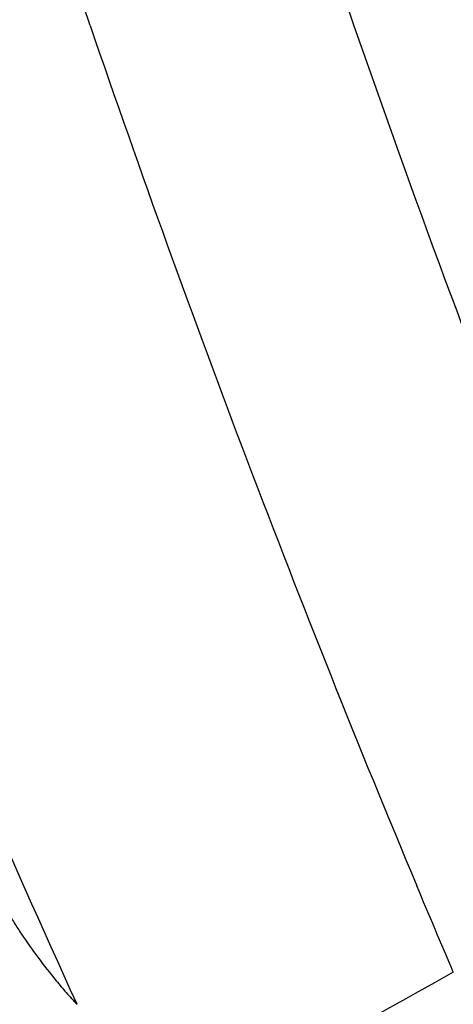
# Model space of a CAD drawing. Header units: millimetres. Extents: x -3.03 to 0.78, y -0.23 to 0.59.
# Tile 153 of 165: x 0.6391 to 0.64747, y 0.26145 to 0.28043. Entities that reach past the tile are written whole.
import ezdxf

# ---------------------------------------------------------------- set-up
doc = ezdxf.new("R2010")
doc.units = ezdxf.units.MM

msp = doc.modelspace()

# ---------------------------------------------------------------- linework, layer by layer
at = {"color": 7, "linetype": 'Continuous', "lineweight": 25}
for points, knots in [([(0.632573, 0.279883), (0.633788, 0.280343), (0.634983, 0.280865), (0.63733, 0.282016), (0.638479, 0.282645), (0.639602, 0.283326)], [0, 0, 0, 0, 0.5, 0.5, 1, 1, 1, 1]), ([(0.639604, 0.282978), (0.638506, 0.282312), (0.637382, 0.281699), (0.635085, 0.280577), (0.633915, 0.28007), (0.632725, 0.279625)], [0, 0, 0, 0, 0.5, 0.5, 1, 1, 1, 1]), ([(0.638887, 0.263222), (0.638916, 0.263157), (0.638956, 0.263087), (0.639043, 0.262945), (0.63909, 0.262873), (0.639237, 0.262653), (0.639344, 0.262504), (0.639567, 0.262204), (0.639685, 0.262052), (0.639871, 0.261825), (0.639934, 0.26175), (0.640066, 0.261599), (0.640134, 0.261523), (0.640211, 0.261448)], [0, 0, 0, 0, 0.125, 0.125, 0.25, 0.25, 0.5, 0.5, 0.75, 0.75, 0.875, 0.875, 1, 1, 1, 1])]:
    msp.add_open_spline(points, degree=3, knots=knots, dxfattribs=at)
for points in [[(0.640463, 0.280314), (0.640177, 0.281149), (0.639894, 0.281987), (0.639614, 0.282828)], [(0.64501, 0.281874), (0.647273, 0.275253), (0.64975, 0.26883), (0.652436, 0.262617)], [(0.640463, 0.280314), (0.642409, 0.27464), (0.64451, 0.269109), (0.646764, 0.263731)], [(0.640211, 0.261448), (0.637541, 0.267313), (0.635047, 0.273373), (0.632725, 0.279625)], [(0.647468, 0.262068), (0.647232, 0.262621), (0.646997, 0.263175), (0.646764, 0.263731)], [(0.647468, 0.262068), (0.64552, 0.260963), (0.643515, 0.259893), (0.641453, 0.258857)]]:
    msp.add_open_spline(points, degree=3, dxfattribs=at)

doc.saveas('drawing.dxf')
